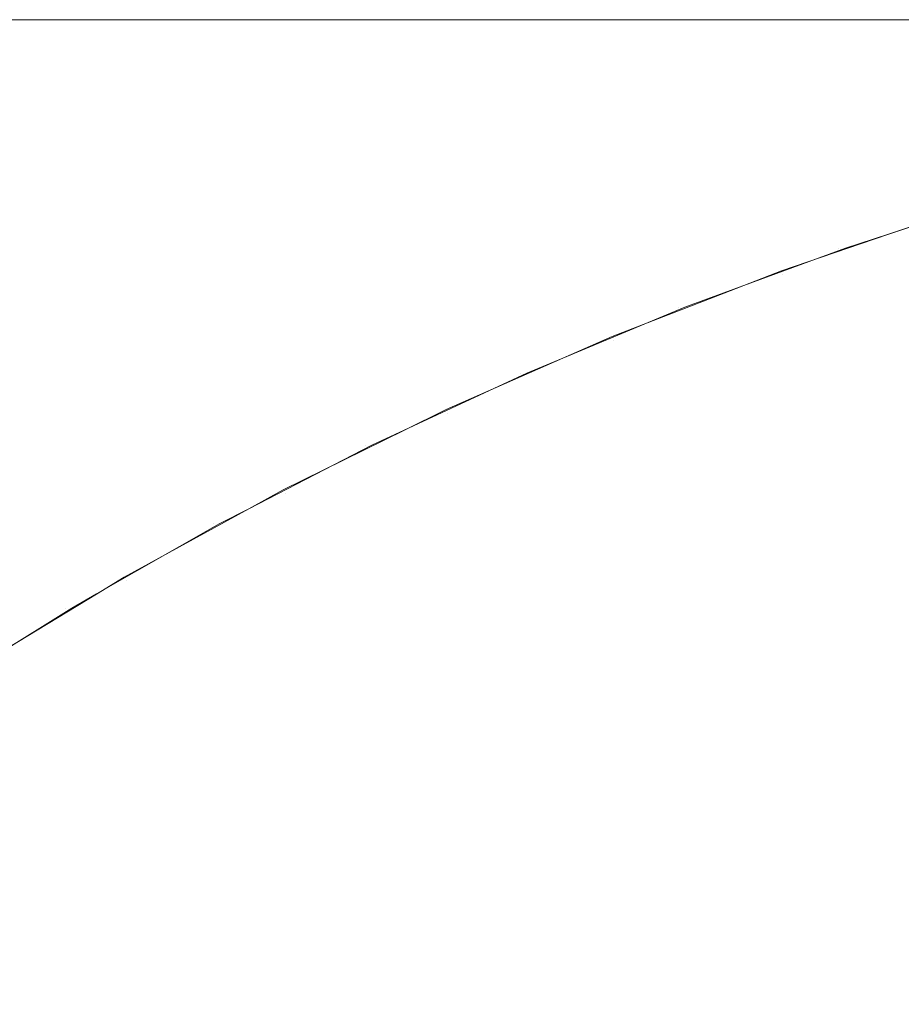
# Model space of a CAD drawing. Header units: centimetres. Extents: x -26 to 27.3, y -25.3 to -23.5.
# Tile 152 of 200: x 9.4568 to 9.478, y -23.4835 to -23.4599. Entities that reach past the tile are written whole.
import ezdxf

# ---------------------------------------------------------------- set-up
doc = ezdxf.new("R2010")
doc.units = ezdxf.units.CM
doc.header["$LTSCALE"] = 2.54
doc.layers.add('Lucido design-1', color=7, linetype='Continuous')

# ---------------------------------------------------------------- blocks, each defined once
blk = doc.blocks.new('Gruppo-4-1')
at = {"color": 7, "linetype": 'Continuous', "lineweight": 9}
for points, invisible_edges in [([(27.209353, -23.459935, -349.379592), (27.209353, -23.459888, -349.382667), (-25.890647, -23.459888, -349.382667), (-25.890647, -23.459935, -349.379592)], 8), ([(9.309353, -23.459888, -349.582667), (-25.890647, -23.459888, -349.382667), (27.209353, -23.459888, -349.382667)], 9), ([(-25.890647, -23.459935, -349.379592), (-25.890647, -23.460002, -349.378306), (27.209353, -23.460002, -349.378306), (27.209353, -23.459935, -349.379592)], 10), ([(27.209353, -23.460149, -349.375446), (27.209353, -23.460002, -349.378306), (-25.890647, -23.460002, -349.378306), (-25.890647, -23.460149, -349.375446)], 10), ([(27.209353, -23.459888, -349.382667), (9.318077, -23.459888, -349.582857), (9.309353, -23.459888, -349.582667)], 9), ([(9.326784, -23.459888, -349.583428), (9.318077, -23.459888, -349.582857), (27.209353, -23.459888, -349.382667)], 10), ([(27.209353, -23.459888, -349.382667), (9.335458, -23.459888, -349.584378), (9.326784, -23.459888, -349.583428)], 9), ([(9.344083, -23.459888, -349.585705), (9.335458, -23.459888, -349.584378), (27.209353, -23.459888, -349.382667)], 10), ([(27.209353, -23.459888, -349.382667), (9.352641, -23.459888, -349.587407), (9.344083, -23.459888, -349.585705)], 9), ([(9.361117, -23.459888, -349.589482), (9.352641, -23.459888, -349.587407), (27.209353, -23.459888, -349.382667)], 10), ([(9.369494, -23.459888, -349.591923), (9.361117, -23.459888, -349.589482), (27.209353, -23.459888, -349.382667)], 10), ([(27.209353, -23.459888, -349.382667), (9.377757, -23.459888, -349.594728), (9.369494, -23.459888, -349.591923)], 9), ([(9.38589, -23.459888, -349.597891), (9.377757, -23.459888, -349.594728), (27.209353, -23.459888, -349.382667)], 10), ([(27.209353, -23.459888, -349.382667), (9.393877, -23.459888, -349.601405), (9.38589, -23.459888, -349.597891)], 9), ([(9.401703, -23.459888, -349.605265), (9.393877, -23.459888, -349.601405), (27.209353, -23.459888, -349.382667)], 10), ([(27.209353, -23.459888, -349.382667), (9.409353, -23.459888, -349.609462), (9.401703, -23.459888, -349.605265)], 9), ([(27.209353, -23.459888, -349.382667), (9.416813, -23.459888, -349.613988), (9.409353, -23.459888, -349.609462)], 9), ([(9.424068, -23.459888, -349.618836), (9.416813, -23.459888, -349.613988), (27.209353, -23.459888, -349.382667)], 10), ([(9.431105, -23.459888, -349.623996), (9.424068, -23.459888, -349.618836), (27.209353, -23.459888, -349.382667)], 10), ([(27.209353, -23.459888, -349.382667), (9.437911, -23.459888, -349.629458), (9.431105, -23.459888, -349.623996)], 9), ([(9.444471, -23.459888, -349.635211), (9.437911, -23.459888, -349.629458), (27.209353, -23.459888, -349.382667)], 10), ([(27.209353, -23.459888, -349.382667), (9.450774, -23.459888, -349.641245), (9.444471, -23.459888, -349.635211)], 9), ([(9.453594, -23.459983, -349.650494), (9.459222, -23.459983, -349.656912), (9.456056, -23.460249, -349.659568), (9.450547, -23.460249, -349.653286)], 15), ([(9.456808, -23.459888, -349.647549), (9.450774, -23.459888, -349.641245), (27.209353, -23.459888, -349.382667)], 10), ([(9.456808, -23.459888, -349.647549), (9.462562, -23.459888, -349.654109), (9.459222, -23.459983, -349.656912), (9.453594, -23.459983, -349.650494)], 14), ([(9.459222, -23.459983, -349.656912), (9.464565, -23.459983, -349.663568), (9.461286, -23.460249, -349.666084), (9.456056, -23.460249, -349.659568)], 15), ([(9.462562, -23.459888, -349.654109), (9.456808, -23.459888, -349.647549), (27.209353, -23.459888, -349.382667)], 10), ([(9.462562, -23.459888, -349.654109), (9.468024, -23.459888, -349.660914), (9.464565, -23.459983, -349.663568), (9.459222, -23.459983, -349.656912)], 14), ([(9.464565, -23.459983, -349.663568), (9.469612, -23.459983, -349.670452), (9.466227, -23.460249, -349.672822), (9.461286, -23.460249, -349.666084)], 15), ([(27.209353, -23.459888, -349.382667), (9.468024, -23.459888, -349.660914), (9.462562, -23.459888, -349.654109)], 9), ([(9.468024, -23.459888, -349.660914), (9.473183, -23.459888, -349.667951), (9.469612, -23.459983, -349.670452), (9.464565, -23.459983, -349.663568)], 14), ([(9.469612, -23.459983, -349.670452), (9.474354, -23.459983, -349.677549), (9.470869, -23.460249, -349.67977), (9.466227, -23.460249, -349.672822)], 15), ([(27.209353, -23.459888, -349.382667), (9.473183, -23.459888, -349.667951), (9.468024, -23.459888, -349.660914)], 9), ([(9.473183, -23.459888, -349.667951), (9.478031, -23.459888, -349.675207), (9.474354, -23.459983, -349.677549), (9.469612, -23.459983, -349.670452)], 14), ([(9.474354, -23.459983, -349.677549), (9.478782, -23.459983, -349.684847), (9.475203, -23.460249, -349.686913), (9.470869, -23.460249, -349.67977)], 15), ([(9.478031, -23.459888, -349.675207), (9.473183, -23.459888, -349.667951), (27.209353, -23.459888, -349.382667)], 10), ([(9.478031, -23.459888, -349.675207), (9.482558, -23.459888, -349.682667), (9.478782, -23.459983, -349.684847), (9.474354, -23.459983, -349.677549)], 14), ([(9.478782, -23.459983, -349.684847), (9.482888, -23.459983, -349.69233), (9.479222, -23.460249, -349.694238), (9.475203, -23.460249, -349.686913)], 15), ([(-25.890647, -23.460149, -349.375446), (-25.890647, -23.460288, -349.373953), (27.209353, -23.460288, -349.373953), (27.209353, -23.460149, -349.375446)], 10), ([(27.209353, -23.460535, -349.37131), (27.209353, -23.460288, -349.373953), (-25.890647, -23.460288, -349.373953), (-25.890647, -23.460535, -349.37131)], 10), ([(9.456056, -23.460249, -349.659568), (9.461286, -23.460249, -349.666084), (9.458022, -23.460686, -349.668589), (9.452905, -23.460686, -349.662213)], 15), ([(9.461286, -23.460249, -349.666084), (9.466227, -23.460249, -349.672822), (9.462857, -23.460686, -349.675182), (9.458022, -23.460686, -349.668589)], 15), ([(9.466227, -23.460249, -349.672822), (9.470869, -23.460249, -349.67977), (9.467399, -23.460686, -349.68198), (9.462857, -23.460686, -349.675182)], 15), ([(9.470869, -23.460249, -349.67977), (9.475203, -23.460249, -349.686913), (9.47164, -23.460686, -349.68897), (9.467399, -23.460686, -349.68198)], 15), ([(9.475203, -23.460249, -349.686913), (9.479222, -23.460249, -349.694238), (9.475573, -23.460686, -349.696138), (9.47164, -23.460686, -349.68897)], 15), ([(9.479222, -23.460249, -349.694238), (9.482918, -23.460249, -349.701732), (9.479189, -23.460686, -349.703471), (9.475573, -23.460686, -349.696138)], 15), ([(-25.890647, -23.460535, -349.37131), (-25.890647, -23.460764, -349.369617), (27.209353, -23.460764, -349.369617), (27.209353, -23.460535, -349.37131)], 10), ([(27.209353, -23.461093, -349.367189), (27.209353, -23.460764, -349.369617), (-25.890647, -23.460764, -349.369617), (-25.890647, -23.461093, -349.367189)], 10), ([(9.452905, -23.460686, -349.662213), (9.458022, -23.460686, -349.668589), (9.454778, -23.461292, -349.671078), (9.449772, -23.461292, -349.664841)], 15), ([(9.458022, -23.460686, -349.668589), (9.462857, -23.460686, -349.675182), (9.459507, -23.461292, -349.677528), (9.454778, -23.461292, -349.671078)], 15), ([(9.462857, -23.460686, -349.675182), (9.467399, -23.460686, -349.68198), (9.46395, -23.461292, -349.684177), (9.459507, -23.461292, -349.677528)], 15), ([(9.467399, -23.460686, -349.68198), (9.47164, -23.460686, -349.68897), (9.468099, -23.461292, -349.691015), (9.46395, -23.461292, -349.684177)], 15), ([(9.47164, -23.460686, -349.68897), (9.475573, -23.460686, -349.696138), (9.471946, -23.461292, -349.698026), (9.468099, -23.461292, -349.691015)], 15), ([(9.475573, -23.460686, -349.696138), (9.479189, -23.460686, -349.703471), (9.475483, -23.461292, -349.705199), (9.471946, -23.461292, -349.698026)], 15), ([(9.479189, -23.460686, -349.703471), (9.482482, -23.460686, -349.710954), (9.478704, -23.461292, -349.712519), (9.475483, -23.461292, -349.705199)], 15), ([(-25.890647, -23.461093, -349.367189), (-25.890647, -23.461428, -349.365306), (27.209353, -23.461428, -349.365306), (27.209353, -23.461093, -349.367189)], 10), ([(27.209353, -23.461823, -349.363092), (27.209353, -23.461428, -349.365306), (-25.890647, -23.461428, -349.365306), (-25.890647, -23.461823, -349.363092)], 10), ([(9.454778, -23.461292, -349.671078), (9.459507, -23.461292, -349.677528), (9.456183, -23.462065, -349.679855), (9.451559, -23.462065, -349.673548)], 15), ([(9.459507, -23.461292, -349.677528), (9.46395, -23.461292, -349.684177), (9.460528, -23.462065, -349.686357), (9.456183, -23.462065, -349.679855)], 15), ([(9.46395, -23.461292, -349.684177), (9.468099, -23.461292, -349.691015), (9.464585, -23.462065, -349.693043), (9.460528, -23.462065, -349.686357)], 15), ([(9.468099, -23.461292, -349.691015), (9.471946, -23.461292, -349.698026), (9.468347, -23.462065, -349.6999), (9.464585, -23.462065, -349.693043)], 15), ([(9.471946, -23.461292, -349.698026), (9.475483, -23.461292, -349.705199), (9.471806, -23.462065, -349.706914), (9.468347, -23.462065, -349.6999)], 15), ([(9.475483, -23.461292, -349.705199), (9.478704, -23.461292, -349.712519), (9.474955, -23.462065, -349.714072), (9.471806, -23.462065, -349.706914)], 15), ([(9.478704, -23.461292, -349.712519), (9.481602, -23.461292, -349.719973), (9.47779, -23.462065, -349.721361), (9.474955, -23.462065, -349.714072)], 15), ([(9.481602, -23.461292, -349.719973), (9.484173, -23.461292, -349.727546), (9.480304, -23.462065, -349.728766), (9.47779, -23.462065, -349.721361)], 15), ([(-25.890647, -23.461823, -349.363092), (-25.890647, -23.46228, -349.361027), (27.209353, -23.46228, -349.361027), (27.209353, -23.461823, -349.363092)], 10), ([(9.456183, -23.462065, -349.679855), (9.460528, -23.462065, -349.686357), (9.457139, -23.463005, -349.688517), (9.452892, -23.463005, -349.68216)], 15), ([(9.460528, -23.462065, -349.686357), (9.464585, -23.462065, -349.693043), (9.461105, -23.463005, -349.695053), (9.457139, -23.463005, -349.688517)], 15), ([(9.464585, -23.462065, -349.693043), (9.468347, -23.462065, -349.6999), (9.464782, -23.463005, -349.701755), (9.461105, -23.463005, -349.695053)], 15), ([(9.468347, -23.462065, -349.6999), (9.471806, -23.462065, -349.706914), (9.468164, -23.463005, -349.708612), (9.464782, -23.463005, -349.701755)], 15), ([(9.471806, -23.462065, -349.706914), (9.474955, -23.462065, -349.714072), (9.471243, -23.463005, -349.71561), (9.468164, -23.463005, -349.708612)], 15), ([(9.474955, -23.462065, -349.714072), (9.47779, -23.462065, -349.721361), (9.474014, -23.463005, -349.722735), (9.471243, -23.463005, -349.71561)], 15), ([(9.47779, -23.462065, -349.721361), (9.480304, -23.462065, -349.728766), (9.476471, -23.463005, -349.729974), (9.474014, -23.463005, -349.722735)], 15), ([(9.480304, -23.462065, -349.728766), (9.482492, -23.462065, -349.736274), (9.478611, -23.463005, -349.737314), (9.476471, -23.463005, -349.729974)], 15), ([(27.209353, -23.462723, -349.359025), (27.209353, -23.46228, -349.361027), (-25.890647, -23.46228, -349.361027), (-25.890647, -23.462723, -349.359025)], 10), ([(-25.890647, -23.462723, -349.359025), (-25.890647, -23.463316, -349.35679), (27.209353, -23.463316, -349.35679), (27.209353, -23.462723, -349.359025)], 10), ([(9.452892, -23.463005, -349.68216), (9.457139, -23.463005, -349.688517), (9.453788, -23.464108, -349.690651), (9.449637, -23.464108, -349.684439)], 15), ([(9.457139, -23.463005, -349.688517), (9.461105, -23.463005, -349.695053), (9.457665, -23.464108, -349.697039), (9.453788, -23.464108, -349.690651)], 15), ([(9.461105, -23.463005, -349.695053), (9.464782, -23.463005, -349.701755), (9.461258, -23.464108, -349.70359), (9.457665, -23.464108, -349.697039)], 15), ([(9.464782, -23.463005, -349.701755), (9.468164, -23.463005, -349.708612), (9.464563, -23.464108, -349.710291), (9.461258, -23.464108, -349.70359)], 15), ([(9.468164, -23.463005, -349.708612), (9.471243, -23.463005, -349.71561), (9.467572, -23.464108, -349.71713), (9.464563, -23.464108, -349.710291)], 15), ([(9.471243, -23.463005, -349.71561), (9.474014, -23.463005, -349.722735), (9.470281, -23.464108, -349.724094), (9.467572, -23.464108, -349.71713)], 15), ([(9.474014, -23.463005, -349.722735), (9.476471, -23.463005, -349.729974), (9.472682, -23.464108, -349.731169), (9.470281, -23.464108, -349.724094)], 15), ([(9.476471, -23.463005, -349.729974), (9.478611, -23.463005, -349.737314), (9.474773, -23.464108, -349.738342), (9.472682, -23.464108, -349.731169)], 15), ([(9.478611, -23.463005, -349.737314), (9.480428, -23.463005, -349.74474), (9.476549, -23.464108, -349.7456), (9.474773, -23.464108, -349.738342)], 15), ([(9.480428, -23.463005, -349.74474), (9.481919, -23.463005, -349.752239), (9.478007, -23.464108, -349.752928), (9.476549, -23.464108, -349.7456)], 15), ([(9.481919, -23.463005, -349.752239), (9.483082, -23.463005, -349.759795), (9.479143, -23.464108, -349.760313), (9.478007, -23.464108, -349.752928)], 15), ([(27.209353, -23.463793, -349.354995), (27.209353, -23.463316, -349.35679), (-25.890647, -23.463316, -349.35679), (-25.890647, -23.463793, -349.354995)], 10), ([(-25.890647, -23.463793, -349.354995), (-25.890647, -23.464536, -349.352602), (27.209353, -23.464536, -349.352602), (27.209353, -23.463793, -349.354995)], 10), ([(9.453788, -23.464108, -349.690651), (9.457665, -23.464108, -349.697039), (9.454269, -23.465374, -349.698999), (9.450482, -23.465374, -349.692758)], 15), ([(9.457665, -23.464108, -349.697039), (9.461258, -23.464108, -349.70359), (9.457781, -23.465374, -349.7054), (9.454269, -23.465374, -349.698999)], 15), ([(9.461258, -23.464108, -349.70359), (9.464563, -23.464108, -349.710291), (9.46101, -23.465374, -349.711948), (9.457781, -23.465374, -349.7054)], 15), ([(9.464563, -23.464108, -349.710291), (9.467572, -23.464108, -349.71713), (9.46395, -23.465374, -349.71863), (9.46101, -23.465374, -349.711948)], 15), ([(9.467572, -23.464108, -349.71713), (9.470281, -23.464108, -349.724094), (9.466596, -23.465374, -349.725435), (9.46395, -23.465374, -349.71863)], 15), ([(9.470281, -23.464108, -349.724094), (9.472682, -23.464108, -349.731169), (9.468943, -23.465374, -349.732348), (9.466596, -23.465374, -349.725435)], 15), ([(9.472682, -23.464108, -349.731169), (9.474773, -23.464108, -349.738342), (9.470986, -23.465374, -349.739357), (9.468943, -23.465374, -349.732348)], 15), ([(9.474773, -23.464108, -349.738342), (9.476549, -23.464108, -349.7456), (9.472721, -23.465374, -349.746449), (9.470986, -23.465374, -349.739357)], 15), ([(9.476549, -23.464108, -349.7456), (9.478007, -23.464108, -349.752928), (9.474146, -23.465374, -349.753609), (9.472721, -23.465374, -349.746449)], 15), ([(9.478007, -23.464108, -349.752928), (9.479143, -23.464108, -349.760313), (9.475256, -23.465374, -349.760825), (9.474146, -23.465374, -349.753609)], 15), ([(9.479143, -23.464108, -349.760313), (9.479957, -23.464108, -349.767741), (9.476051, -23.465374, -349.768082), (9.475256, -23.465374, -349.760825)], 15), ([(9.479957, -23.464108, -349.767741), (9.480445, -23.464108, -349.775197), (9.476529, -23.465374, -349.775368), (9.476051, -23.465374, -349.768082)], 15), ([(9.476529, -23.465374, -349.775368), (9.480445, -23.464108, -349.775197), (9.480608, -23.464108, -349.782667), (9.477701, -23.465046, -349.782667)], 11), ([(9.477701, -23.465046, -349.782667), (9.480608, -23.464108, -349.782667), (9.479282, -23.464516, -349.982667)], 10), ([(27.209353, -23.465031, -349.35101), (27.209353, -23.464536, -349.352602), (-25.890647, -23.464536, -349.352602), (-25.890647, -23.465031, -349.35101)], 10), ([(9.479282, -23.464516, -349.982667), (9.477704, -23.465052, -349.982667), (9.477701, -23.465046, -349.782667)], 10), ([(9.477704, -23.465052, -349.982667), (9.479282, -23.464516, -349.982667), (9.479311, -23.464607, -349.987027)], 10), ([(9.479311, -23.464607, -349.987027), (9.475184, -23.466008, -349.987027), (9.475151, -23.465919, -349.982667), (9.477704, -23.465052, -349.982667)], 11), ([(9.475184, -23.466008, -349.987027), (9.479311, -23.464607, -349.987027), (9.479391, -23.464861, -349.991159), (9.475275, -23.466258, -349.991159)], 15), ([(-25.890647, -23.465031, -349.35101), (-25.890647, -23.465938, -349.348471), (27.209353, -23.465938, -349.348471), (27.209353, -23.465031, -349.35101)], 10), ([(9.476688, -23.465374, -349.782667), (9.477704, -23.465052, -349.982667), (9.475151, -23.465919, -349.982667)], 9), ([(9.475275, -23.466258, -349.991159), (9.479391, -23.464861, -349.991159), (9.479522, -23.465277, -349.995273), (9.475424, -23.466668, -349.995273)], 15), ([(9.477701, -23.465046, -349.782667), (9.476688, -23.465374, -349.782667), (9.476529, -23.465374, -349.775368)], 10), ([(9.476688, -23.465374, -349.782667), (9.477701, -23.465046, -349.782667), (9.477704, -23.465052, -349.982667)], 10), ([(9.475424, -23.466668, -349.995273), (9.479522, -23.465277, -349.995273), (9.479705, -23.465855, -349.999363), (9.475631, -23.467238, -349.999363)], 15), ([(9.454269, -23.465374, -349.698999), (9.457781, -23.465374, -349.7054), (9.454355, -23.466798, -349.707183), (9.450925, -23.466798, -349.70093)], 15), ([(9.457781, -23.465374, -349.7054), (9.46101, -23.465374, -349.711948), (9.45751, -23.466798, -349.71358), (9.454355, -23.466798, -349.707183)], 15), ([(9.46101, -23.465374, -349.711948), (9.46395, -23.465374, -349.71863), (9.460382, -23.466798, -349.720108), (9.45751, -23.466798, -349.71358)], 15), ([(9.46395, -23.465374, -349.71863), (9.466596, -23.465374, -349.725435), (9.462967, -23.466798, -349.726756), (9.460382, -23.466798, -349.720108)], 15), ([(9.466596, -23.465374, -349.725435), (9.468943, -23.465374, -349.732348), (9.46526, -23.466798, -349.733509), (9.462967, -23.466798, -349.726756)], 15), ([(9.468943, -23.465374, -349.732348), (9.470986, -23.465374, -349.739357), (9.467256, -23.466798, -349.740357), (9.46526, -23.466798, -349.733509)], 15), ([(9.470986, -23.465374, -349.739357), (9.472721, -23.465374, -349.746449), (9.468951, -23.466798, -349.747285), (9.467256, -23.466798, -349.740357)], 15), ([(9.472721, -23.465374, -349.746449), (9.474146, -23.465374, -349.753609), (9.470342, -23.466798, -349.75428), (9.468951, -23.466798, -349.747285)], 15), ([(9.474146, -23.465374, -349.753609), (9.475256, -23.465374, -349.760825), (9.471427, -23.466798, -349.761329), (9.470342, -23.466798, -349.75428)], 15), ([(9.475256, -23.465374, -349.760825), (9.476051, -23.465374, -349.768082), (9.472204, -23.466798, -349.768419), (9.471427, -23.466798, -349.761329)], 15), ([(9.476051, -23.465374, -349.768082), (9.476529, -23.465374, -349.775368), (9.47267, -23.466798, -349.775536), (9.472204, -23.466798, -349.768419)], 15), ([(9.47267, -23.466798, -349.775536), (9.476529, -23.465374, -349.775368), (9.476688, -23.465374, -349.782667), (9.473768, -23.46645, -349.782667)], 11), ([(9.475151, -23.465919, -349.982667), (9.473768, -23.46645, -349.782667), (9.476688, -23.465374, -349.782667)], 9), ([(27.209353, -23.466436, -349.347077), (27.209353, -23.465938, -349.348471), (-25.890647, -23.465938, -349.348471), (-25.890647, -23.466436, -349.347077)], 10), ([(9.475151, -23.465919, -349.982667), (9.473771, -23.466456, -349.982667), (9.473768, -23.46645, -349.782667)], 10), ([(9.473771, -23.466456, -349.982667), (9.475151, -23.465919, -349.982667), (9.475184, -23.466008, -349.987027)], 10), ([(9.475631, -23.467238, -349.999363), (9.479705, -23.465855, -349.999363), (9.479937, -23.466593, -350.00342), (9.475896, -23.467965, -350.00342)], 15), ([(9.475184, -23.466008, -349.987027), (9.471121, -23.467588, -349.987027), (9.471085, -23.4675, -349.982667), (9.473771, -23.466456, -349.982667)], 11), ([(9.471121, -23.467588, -349.987027), (9.475184, -23.466008, -349.987027), (9.475275, -23.466258, -349.991159), (9.471223, -23.467834, -349.991159)], 15), ([(-25.890647, -23.466436, -349.347077), (-25.890647, -23.467517, -349.344405), (27.209353, -23.467517, -349.344405), (27.209353, -23.466436, -349.347077)], 10), ([(9.472826, -23.466798, -349.782667), (9.473771, -23.466456, -349.982667), (9.471085, -23.4675, -349.982667)], 9), ([(9.471223, -23.467834, -349.991159), (9.475275, -23.466258, -349.991159), (9.475424, -23.466668, -349.995273), (9.47139, -23.468237, -349.995273)], 15), ([(9.473768, -23.46645, -349.782667), (9.472826, -23.466798, -349.782667), (9.47267, -23.466798, -349.775536)], 10), ([(9.472826, -23.466798, -349.782667), (9.473768, -23.46645, -349.782667), (9.473771, -23.466456, -349.982667)], 10), ([(9.47139, -23.468237, -349.995273), (9.475424, -23.466668, -349.995273), (9.475631, -23.467238, -349.999363), (9.471622, -23.468797, -349.999363)], 15), ([(9.475896, -23.467965, -350.00342), (9.479937, -23.466593, -350.00342), (9.48022, -23.467489, -350.007438), (9.476217, -23.468848, -350.007438)], 15), ([(9.454355, -23.466798, -349.707183), (9.45751, -23.466798, -349.71358), (9.454069, -23.468378, -349.715185), (9.450988, -23.468378, -349.708936)], 15), ([(9.45751, -23.466798, -349.71358), (9.460382, -23.466798, -349.720108), (9.456875, -23.468378, -349.721561), (9.454069, -23.468378, -349.715185)], 15), ([(9.460382, -23.466798, -349.720108), (9.462967, -23.466798, -349.726756), (9.4594, -23.468378, -349.728054), (9.456875, -23.468378, -349.721561)], 15), ([(9.462967, -23.466798, -349.726756), (9.46526, -23.466798, -349.733509), (9.461639, -23.468378, -349.734651), (9.4594, -23.468378, -349.728054)], 15), ([(9.46526, -23.466798, -349.733509), (9.467256, -23.466798, -349.740357), (9.463588, -23.468378, -349.741339), (9.461639, -23.468378, -349.734651)], 15), ([(9.467256, -23.466798, -349.740357), (9.468951, -23.466798, -349.747285), (9.465244, -23.468378, -349.748106), (9.463588, -23.468378, -349.741339)], 15), ([(9.468951, -23.466798, -349.747285), (9.470342, -23.466798, -349.75428), (9.466603, -23.468378, -349.754939), (9.465244, -23.468378, -349.748106)], 15), ([(9.470342, -23.466798, -349.75428), (9.471427, -23.466798, -349.761329), (9.467663, -23.468378, -349.761825), (9.466603, -23.468378, -349.754939)], 15), ([(9.471427, -23.466798, -349.761329), (9.472204, -23.466798, -349.768419), (9.468422, -23.468378, -349.76875), (9.467663, -23.468378, -349.761825)], 15), ([(9.472204, -23.466798, -349.768419), (9.47267, -23.466798, -349.775536), (9.468877, -23.468378, -349.775702), (9.468422, -23.468378, -349.76875)], 15), ([(9.468877, -23.468378, -349.775702), (9.47267, -23.466798, -349.775536), (9.472826, -23.466798, -349.782667), (9.469894, -23.468019, -349.782667)], 11), ([(9.471085, -23.4675, -349.982667), (9.469894, -23.468019, -349.782667), (9.472826, -23.466798, -349.782667)], 9), ([(9.471622, -23.468797, -349.999363), (9.475631, -23.467238, -349.999363), (9.475896, -23.467965, -350.00342), (9.471918, -23.469512, -350.00342)], 15), ([(27.209353, -23.468005, -349.343202), (27.209353, -23.467517, -349.344405), (-25.890647, -23.467517, -349.344405), (-25.890647, -23.468005, -349.343202)], 10), ([(9.471121, -23.467588, -349.987027), (9.467131, -23.469343, -349.987027), (9.467091, -23.469257, -349.982667), (9.469896, -23.468023, -349.982667)], 11), ([(9.467131, -23.469343, -349.987027), (9.471121, -23.467588, -349.987027), (9.471223, -23.467834, -349.991159), (9.467244, -23.469585, -349.991159)], 15), ([(9.471085, -23.4675, -349.982667), (9.469896, -23.468023, -349.982667), (9.469894, -23.468019, -349.782667)], 10), ([(9.469896, -23.468023, -349.982667), (9.471085, -23.4675, -349.982667), (9.471121, -23.467588, -349.987027)], 10), ([(9.476217, -23.468848, -350.007438), (9.48022, -23.467489, -350.007438), (9.480551, -23.468541, -350.011411), (9.476594, -23.469885, -350.011411)], 15), ([(9.467244, -23.469585, -349.991159), (9.471223, -23.467834, -349.991159), (9.47139, -23.468237, -349.995273), (9.467428, -23.46998, -349.995273)], 15), ([(-25.890647, -23.468005, -349.343202), (-25.890647, -23.469273, -349.340412), (27.209353, -23.469273, -349.340412), (27.209353, -23.468005, -349.343202)], 10), ([(9.469029, -23.468378, -349.782667), (9.469896, -23.468023, -349.982667), (9.467091, -23.469257, -349.982667)], 9), ([(9.469894, -23.468019, -349.782667), (9.469029, -23.468378, -349.782667), (9.468877, -23.468378, -349.775702)], 10), ([(9.469029, -23.468378, -349.782667), (9.469894, -23.468019, -349.782667), (9.469896, -23.468023, -349.982667)], 10), ([(9.471918, -23.469512, -350.00342), (9.475896, -23.467965, -350.00342), (9.476217, -23.468848, -350.007438), (9.472277, -23.47038, -350.007438)], 15), ([(9.467428, -23.46998, -349.995273), (9.47139, -23.468237, -349.995273), (9.471622, -23.468797, -349.999363), (9.467684, -23.470529, -349.999363)], 15), ([(9.454069, -23.468378, -349.715185), (9.456875, -23.468378, -349.721561), (9.453433, -23.470112, -349.722987), (9.450693, -23.470112, -349.716759)], 15), ([(9.456875, -23.468378, -349.721561), (9.4594, -23.468378, -349.728054), (9.455899, -23.470112, -349.729328), (9.453433, -23.470112, -349.722987)], 15), ([(9.4594, -23.468378, -349.728054), (9.461639, -23.468378, -349.734651), (9.458086, -23.470112, -349.735771), (9.455899, -23.470112, -349.729328)], 15), ([(9.461639, -23.468378, -349.734651), (9.463588, -23.468378, -349.741339), (9.45999, -23.470112, -349.742304), (9.458086, -23.470112, -349.735771)], 15), ([(9.463588, -23.468378, -349.741339), (9.465244, -23.468378, -349.748106), (9.461607, -23.470112, -349.748913), (9.45999, -23.470112, -349.742304)], 15), ([(9.465244, -23.468378, -349.748106), (9.466603, -23.468378, -349.754939), (9.462935, -23.470112, -349.755586), (9.461607, -23.470112, -349.748913)], 15), ([(9.466603, -23.468378, -349.754939), (9.467663, -23.468378, -349.761825), (9.46397, -23.470112, -349.762311), (9.462935, -23.470112, -349.755586)], 15), ([(9.467663, -23.468378, -349.761825), (9.468422, -23.468378, -349.76875), (9.464711, -23.470112, -349.769075), (9.46397, -23.470112, -349.762311)], 15), ([(9.468422, -23.468378, -349.76875), (9.468877, -23.468378, -349.775702), (9.465156, -23.470112, -349.775864), (9.464711, -23.470112, -349.769075)], 15), ([(9.465156, -23.470112, -349.775864), (9.468877, -23.468378, -349.775702), (9.469029, -23.468378, -349.782667), (9.466084, -23.469749, -349.782667)], 11), ([(9.467091, -23.469257, -349.982667), (9.466084, -23.469749, -349.782667), (9.469029, -23.468378, -349.782667)], 9), ([(9.476594, -23.469885, -350.011411), (9.480551, -23.468541, -350.011411), (9.480932, -23.469748, -350.015332), (9.477027, -23.471073, -350.015332)], 15), ([(9.467684, -23.470529, -349.999363), (9.471622, -23.468797, -349.999363), (9.471918, -23.469512, -350.00342), (9.468011, -23.47123, -350.00342)], 15), ([(9.472277, -23.47038, -350.007438), (9.476217, -23.468848, -350.007438), (9.476594, -23.469885, -350.011411), (9.4727, -23.471399, -350.011411)], 15), ([(27.209353, -23.469736, -349.339392), (27.209353, -23.469273, -349.340412), (-25.890647, -23.469273, -349.340412), (-25.890647, -23.469736, -349.339392)], 10), ([(9.467091, -23.469257, -349.982667), (9.466087, -23.469753, -349.982667), (9.466084, -23.469749, -349.782667)], 10), ([(9.466087, -23.469753, -349.982667), (9.467091, -23.469257, -349.982667), (9.467131, -23.469343, -349.987027)], 10), ([(9.467131, -23.469343, -349.987027), (9.463222, -23.471271, -349.987027), (9.463178, -23.471187, -349.982667), (9.466087, -23.469753, -349.982667)], 11), ([(9.463222, -23.471271, -349.987027), (9.467131, -23.469343, -349.987027), (9.467244, -23.469585, -349.991159), (9.463345, -23.471507, -349.991159)], 15), ([(9.468011, -23.47123, -350.00342), (9.471918, -23.469512, -350.00342), (9.472277, -23.47038, -350.007438), (9.468408, -23.472082, -350.007438)], 15), ([(-25.890647, -23.469736, -349.339392), (-25.890647, -23.471201, -349.336499), (27.209353, -23.471201, -349.336499), (27.209353, -23.469736, -349.339392)], 10), ([(9.465304, -23.470112, -349.782667), (9.466087, -23.469753, -349.982667), (9.463178, -23.471187, -349.982667)], 9), ([(9.463345, -23.471507, -349.991159), (9.467244, -23.469585, -349.991159), (9.467428, -23.46998, -349.995273), (9.463547, -23.471895, -349.995273)], 15), ([(9.466084, -23.469749, -349.782667), (9.465304, -23.470112, -349.782667), (9.465156, -23.470112, -349.775864)], 10), ([(9.465304, -23.470112, -349.782667), (9.466084, -23.469749, -349.782667), (9.466087, -23.469753, -349.982667)], 10), ([(9.477027, -23.471073, -350.015332), (9.480932, -23.469748, -350.015332), (9.48136, -23.471106, -350.019194), (9.477514, -23.472412, -350.019194)], 15), ([(9.463547, -23.471895, -349.995273), (9.467428, -23.46998, -349.995273), (9.467684, -23.470529, -349.999363), (9.463826, -23.472432, -349.999363)], 15), ([(9.4727, -23.471399, -350.011411), (9.476594, -23.469885, -350.011411), (9.477027, -23.471073, -350.015332), (9.473184, -23.472568, -350.015332)], 15), ([(9.455899, -23.470112, -349.729328), (9.458086, -23.470112, -349.735771), (9.454607, -23.471996, -349.736868), (9.452471, -23.471996, -349.730576)], 15), ([(9.458086, -23.470112, -349.735771), (9.45999, -23.470112, -349.742304), (9.456467, -23.471996, -349.743248), (9.454607, -23.471996, -349.736868)], 15), ([(9.45999, -23.470112, -349.742304), (9.461607, -23.470112, -349.748913), (9.458046, -23.471996, -349.749702), (9.456467, -23.471996, -349.743248)], 15), ([(9.461607, -23.470112, -349.748913), (9.462935, -23.470112, -349.755586), (9.459342, -23.471996, -349.756219), (9.458046, -23.471996, -349.749702)], 15), ([(9.462935, -23.470112, -349.755586), (9.46397, -23.470112, -349.762311), (9.460353, -23.471996, -349.762787), (9.459342, -23.471996, -349.756219)], 15), ([(9.46397, -23.470112, -349.762311), (9.464711, -23.470112, -349.769075), (9.461077, -23.471996, -349.769393), (9.460353, -23.471996, -349.762787)], 15), ([(9.464711, -23.470112, -349.769075), (9.465156, -23.470112, -349.775864), (9.461511, -23.471996, -349.776023), (9.461077, -23.471996, -349.769393)], 15), ([(9.461511, -23.471996, -349.776023), (9.465156, -23.470112, -349.775864), (9.465304, -23.470112, -349.782667), (9.462347, -23.471639, -349.782667)], 11), ([(9.463178, -23.471187, -349.982667), (9.462347, -23.471639, -349.782667), (9.465304, -23.470112, -349.782667)], 9), ([(9.468408, -23.472082, -350.007438), (9.472277, -23.47038, -350.007438), (9.4727, -23.471399, -350.011411), (9.468875, -23.473082, -350.011411)], 15), ([(9.463826, -23.472432, -349.999363), (9.467684, -23.470529, -349.999363), (9.468011, -23.47123, -350.00342), (9.464183, -23.473118, -350.00342)], 15), ([(27.209353, -23.471627, -349.335655), (27.209353, -23.471201, -349.336499), (-25.890647, -23.471201, -349.336499), (-25.890647, -23.471627, -349.335655)], 10), ([(9.463178, -23.471187, -349.982667), (9.462349, -23.471642, -349.982667), (9.462347, -23.471639, -349.782667)], 10), ([(9.462349, -23.471642, -349.982667), (9.463178, -23.471187, -349.982667), (9.463222, -23.471271, -349.987027)], 10), ([(9.473184, -23.472568, -350.015332), (9.477027, -23.471073, -350.015332), (9.477514, -23.472412, -350.019194), (9.473729, -23.473884, -350.019194)], 15), ([(9.477514, -23.472412, -350.019194), (9.48136, -23.471106, -350.019194), (9.481836, -23.472614, -350.02299), (9.478055, -23.473897, -350.02299)], 15), ([(9.463222, -23.471271, -349.987027), (9.459401, -23.473368, -349.987027), (9.459353, -23.473285, -349.982667), (9.462349, -23.471642, -349.982667)], 11), ([(9.459401, -23.473368, -349.987027), (9.463222, -23.471271, -349.987027), (9.463345, -23.471507, -349.991159), (9.459534, -23.473598, -349.991159)], 15), ([(9.464183, -23.473118, -350.00342), (9.468011, -23.47123, -350.00342), (9.468408, -23.472082, -350.007438), (9.464617, -23.473952, -350.007438)], 15), ([(9.468875, -23.473082, -350.011411), (9.4727, -23.471399, -350.011411), (9.473184, -23.472568, -350.015332), (9.469409, -23.474229, -350.015332)], 15), ([(-25.890647, -23.471627, -349.335655), (-25.890647, -23.473297, -349.332673), (27.209353, -23.473297, -349.332673), (27.209353, -23.471627, -349.335655)], 10), ([(9.461656, -23.471996, -349.782667), (9.462349, -23.471642, -349.982667), (9.459353, -23.473285, -349.982667)], 9), ([(9.459534, -23.473598, -349.991159), (9.463345, -23.471507, -349.991159), (9.463547, -23.471895, -349.995273), (9.459752, -23.473976, -349.995273)], 15), ([(9.462347, -23.471639, -349.782667), (9.461656, -23.471996, -349.782667), (9.461511, -23.471996, -349.776023)], 10), ([(9.461656, -23.471996, -349.782667), (9.462347, -23.471639, -349.782667), (9.462349, -23.471642, -349.982667)], 10), ([(9.459752, -23.473976, -349.995273), (9.463547, -23.471895, -349.995273), (9.463826, -23.472432, -349.999363), (9.460055, -23.474501, -349.999363)], 15), ([(9.456467, -23.471996, -349.743248), (9.458046, -23.471996, -349.749702), (9.454566, -23.474026, -349.750474), (9.453024, -23.474026, -349.74417)], 15), ([(9.458046, -23.471996, -349.749702), (9.459342, -23.471996, -349.756219), (9.455832, -23.474026, -349.756838), (9.454566, -23.474026, -349.750474)], 15), ([(9.459342, -23.471996, -349.756219), (9.460353, -23.471996, -349.762787), (9.45682, -23.474026, -349.763252), (9.455832, -23.474026, -349.756838)], 15), ([(9.460353, -23.471996, -349.762787), (9.461077, -23.471996, -349.769393), (9.457526, -23.474026, -349.769703), (9.45682, -23.474026, -349.763252)], 15), ([(9.461077, -23.471996, -349.769393), (9.461511, -23.471996, -349.776023), (9.45795, -23.474026, -349.776179), (9.457526, -23.474026, -349.769703)], 15), ([(9.45795, -23.474026, -349.776179), (9.461511, -23.471996, -349.776023), (9.461656, -23.471996, -349.782667), (9.458689, -23.473686, -349.782667)], 11), ([(9.459353, -23.473285, -349.982667), (9.458689, -23.473686, -349.782667), (9.461656, -23.471996, -349.782667)], 9), ([(9.464617, -23.473952, -350.007438), (9.468408, -23.472082, -350.007438), (9.468875, -23.473082, -350.011411), (9.465127, -23.47493, -350.011411)], 15), ([(9.460055, -23.474501, -349.999363), (9.463826, -23.472432, -349.999363), (9.464183, -23.473118, -350.00342), (9.460442, -23.475171, -350.00342)], 15), ([(9.469409, -23.474229, -350.015332), (9.473184, -23.472568, -350.015332), (9.473729, -23.473884, -350.019194), (9.470011, -23.47552, -350.019194)], 15), ([(9.473729, -23.473884, -350.019194), (9.477514, -23.472412, -350.019194), (9.478055, -23.473897, -350.02299), (9.474334, -23.475344, -350.02299)], 15), ([(9.465127, -23.47493, -350.011411), (9.468875, -23.473082, -350.011411), (9.469409, -23.474229, -350.015332), (9.465711, -23.476053, -350.015332)], 15), ([(27.209353, -23.473675, -349.331997), (27.209353, -23.473297, -349.332673), (-25.890647, -23.473297, -349.332673), (-25.890647, -23.473675, -349.331997)], 10), ([(9.459353, -23.473285, -349.982667), (9.458691, -23.473687, -349.982667), (9.458689, -23.473686, -349.782667)], 10), ([(9.458691, -23.473687, -349.982667), (9.459353, -23.473285, -349.982667), (9.459401, -23.473368, -349.987027)], 10), ([(9.460442, -23.475171, -350.00342), (9.464183, -23.473118, -350.00342), (9.464617, -23.473952, -350.007438), (9.460911, -23.475985, -350.007438)], 15), ([(9.459401, -23.473368, -349.987027), (9.455674, -23.475629, -349.987027), (9.455623, -23.475549, -349.982667), (9.458691, -23.473687, -349.982667)], 11), ([(9.455674, -23.475629, -349.987027), (9.459401, -23.473368, -349.987027), (9.459534, -23.473598, -349.991159), (9.455817, -23.475854, -349.991159)], 15), ([(-25.890647, -23.473675, -349.331997), (-25.890647, -23.475558, -349.328942), (27.209353, -23.475558, -349.328942), (27.209353, -23.473675, -349.331997)], 10), ([(9.458092, -23.474026, -349.782667), (9.458691, -23.473687, -349.982667), (9.455623, -23.475549, -349.982667)], 9), ([(9.455817, -23.475854, -349.991159), (9.459534, -23.473598, -349.991159), (9.459752, -23.473976, -349.995273), (9.456052, -23.476222, -349.995273)], 15), ([(9.458689, -23.473686, -349.782667), (9.458092, -23.474026, -349.782667), (9.45795, -23.474026, -349.776179)], 10), ([(9.458092, -23.474026, -349.782667), (9.458689, -23.473686, -349.782667), (9.458691, -23.473687, -349.982667)], 10), ([(9.45682, -23.474026, -349.763252), (9.457526, -23.474026, -349.769703), (9.454064, -23.476198, -349.770006), (9.453374, -23.476198, -349.763706)], 15), ([(9.457526, -23.474026, -349.769703), (9.45795, -23.474026, -349.776179), (9.454479, -23.476198, -349.77633), (9.454064, -23.476198, -349.770006)], 15), ([(9.454479, -23.476198, -349.77633), (9.45795, -23.474026, -349.776179), (9.458092, -23.474026, -349.782667), (9.455117, -23.475886, -349.782667)], 11), ([(9.455623, -23.475549, -349.982667), (9.455117, -23.475886, -349.782667), (9.458092, -23.474026, -349.782667)], 9), ([(9.456052, -23.476222, -349.995273), (9.459752, -23.473976, -349.995273), (9.460055, -23.474501, -349.999363), (9.456377, -23.476733, -349.999363)], 15), ([(9.460911, -23.475985, -350.007438), (9.464617, -23.473952, -350.007438), (9.465127, -23.47493, -350.011411), (9.461463, -23.47694, -350.011411)], 15), ([(9.470011, -23.47552, -350.019194), (9.473729, -23.473884, -350.019194), (9.474334, -23.475344, -350.02299), (9.470679, -23.476952, -350.02299)], 15), ([(9.474334, -23.475344, -350.02299), (9.478055, -23.473897, -350.02299), (9.478648, -23.475526, -350.026716), (9.474997, -23.476946, -350.026716)], 15), ([(9.465711, -23.476053, -350.015332), (9.469409, -23.474229, -350.015332), (9.470011, -23.47552, -350.019194), (9.466369, -23.477316, -350.019194)], 15), ([(9.456377, -23.476733, -349.999363), (9.460055, -23.474501, -349.999363), (9.460442, -23.475171, -350.00342), (9.456793, -23.477385, -350.00342)], 15), ([(9.461463, -23.47694, -350.011411), (9.465127, -23.47493, -350.011411), (9.465711, -23.476053, -350.015332), (9.462096, -23.478036, -350.015332)], 15), ([(9.456793, -23.477385, -350.00342), (9.460442, -23.475171, -350.00342), (9.460911, -23.475985, -350.007438), (9.457298, -23.478177, -350.007438)], 15), ([(9.470679, -23.476952, -350.02299), (9.474334, -23.475344, -350.02299), (9.474997, -23.476946, -350.026716), (9.471412, -23.478524, -350.026716)], 15), ([(27.209353, -23.475877, -349.328425), (27.209353, -23.475558, -349.328942), (-25.890647, -23.475558, -349.328942), (-25.890647, -23.475877, -349.328425)], 10), ([(9.466369, -23.477316, -350.019194), (9.470011, -23.47552, -350.019194), (9.470679, -23.476952, -350.02299), (9.467099, -23.478718, -350.02299)], 15), ([(9.474997, -23.476946, -350.026716), (9.478648, -23.475526, -350.026716), (9.479292, -23.477296, -350.030363), (9.475718, -23.478686, -350.030363)], 15), ([(-25.890647, -23.475877, -349.328425), (-25.890647, -23.47798, -349.325314), (27.209353, -23.47798, -349.325314), (27.209353, -23.475877, -349.328425)], 10), ([(9.457298, -23.478177, -350.007438), (9.460911, -23.475985, -350.007438), (9.461463, -23.47694, -350.011411), (9.457891, -23.479108, -350.011411)], 15), ([(9.462096, -23.478036, -350.015332), (9.465711, -23.476053, -350.015332), (9.466369, -23.477316, -350.019194), (9.462808, -23.47927, -350.019194)], 15), ([(9.457891, -23.479108, -350.011411), (9.461463, -23.47694, -350.011411), (9.462096, -23.478036, -350.015332), (9.45857, -23.480175, -350.015332)], 15), ([(9.467099, -23.478718, -350.02299), (9.470679, -23.476952, -350.02299), (9.471412, -23.478524, -350.026716), (9.467899, -23.480256, -350.026716)], 15), ([(9.471412, -23.478524, -350.026716), (9.474997, -23.476946, -350.026716), (9.475718, -23.478686, -350.030363), (9.472208, -23.480231, -350.030363)], 15), ([(9.462808, -23.47927, -350.019194), (9.466369, -23.477316, -350.019194), (9.467099, -23.478718, -350.02299), (9.463598, -23.480638, -350.02299)], 15), ([(9.475718, -23.478686, -350.030363), (9.479292, -23.477296, -350.030363), (9.479986, -23.479204, -350.033928), (9.476495, -23.480562, -350.033928)], 15), ([(9.453244, -23.479756, -350.00342), (9.456793, -23.477385, -350.00342), (9.457298, -23.478177, -350.007438), (9.453783, -23.480526, -350.007438)], 15), ([(27.209353, -23.478229, -349.324944), (27.209353, -23.47798, -349.325314), (-25.890647, -23.47798, -349.325314), (-25.890647, -23.478229, -349.324944)], 10), ([(9.45857, -23.480175, -350.015332), (9.462096, -23.478036, -350.015332), (9.462808, -23.47927, -350.019194), (9.459336, -23.481377, -350.019194)], 15), ([(-25.890647, -23.478229, -349.324944), (-25.890647, -23.480557, -349.321794), (27.209353, -23.480557, -349.321794), (27.209353, -23.478229, -349.324944)], 10), ([(9.453783, -23.480526, -350.007438), (9.457298, -23.478177, -350.007438), (9.457891, -23.479108, -350.011411), (9.454416, -23.48143, -350.011411)], 15), ([(9.467899, -23.480256, -350.026716), (9.471412, -23.478524, -350.026716), (9.472208, -23.480231, -350.030363), (9.468769, -23.481927, -350.030363)], 15), ([(9.463598, -23.480638, -350.02299), (9.467099, -23.478718, -350.02299), (9.467899, -23.480256, -350.026716), (9.464465, -23.48214, -350.026716)], 15), ([(9.472208, -23.480231, -350.030363), (9.475718, -23.478686, -350.030363), (9.476495, -23.480562, -350.033928), (9.473066, -23.48207, -350.033928)], 15), ([(9.454416, -23.48143, -350.011411), (9.457891, -23.479108, -350.011411), (9.45857, -23.480175, -350.015332), (9.455142, -23.482466, -350.015332)], 15), ([(9.476495, -23.480562, -350.033928), (9.479986, -23.479204, -350.033928), (9.480729, -23.481245, -350.037403), (9.477326, -23.482569, -350.037403)], 15), ([(9.459336, -23.481377, -350.019194), (9.462808, -23.47927, -350.019194), (9.463598, -23.480638, -350.02299), (9.460185, -23.48271, -350.02299)], 15), ([(9.455142, -23.482466, -350.015332), (9.45857, -23.480175, -350.015332), (9.459336, -23.481377, -350.019194), (9.455959, -23.483633, -350.019194)], 15), ([(9.464465, -23.48214, -350.026716), (9.467899, -23.480256, -350.026716), (9.468769, -23.481927, -350.030363), (9.465407, -23.483771, -350.030363)], 15), ([(9.468769, -23.481927, -350.030363), (9.472208, -23.480231, -350.030363), (9.473066, -23.48207, -350.033928), (9.469706, -23.483727, -350.033928)], 15), ([(27.209353, -23.480728, -349.321563), (27.209353, -23.480557, -349.321794), (-25.890647, -23.480557, -349.321794), (-25.890647, -23.480728, -349.321563)], 10), ([(9.460185, -23.48271, -350.02299), (9.463598, -23.480638, -350.02299), (9.464465, -23.48214, -350.026716), (9.461117, -23.484172, -350.026716)], 15), ([(9.473066, -23.48207, -350.033928), (9.476495, -23.480562, -350.033928), (9.477326, -23.482569, -350.037403), (9.473984, -23.484039, -350.037403)], 15), ([(-25.890647, -23.480728, -349.321563), (-25.890647, -23.483286, -349.31839), (27.209353, -23.483286, -349.31839), (27.209353, -23.480728, -349.321563)], 10), ([(9.455959, -23.483633, -350.019194), (9.459336, -23.481377, -350.019194), (9.460185, -23.48271, -350.02299), (9.456865, -23.484928, -350.02299)], 15), ([(9.477326, -23.482569, -350.037403), (9.480729, -23.481245, -350.037403), (9.48152, -23.483417, -350.040783), (9.478211, -23.484704, -350.040783)], 15), ([(9.465407, -23.483771, -350.030363), (9.468769, -23.481927, -350.030363), (9.469706, -23.483727, -350.033928), (9.466422, -23.485529, -350.033928)], 15), ([(9.469706, -23.483727, -350.033928), (9.473066, -23.48207, -350.033928), (9.473984, -23.484039, -350.037403), (9.470709, -23.485654, -350.037403)], 15), ([(9.461117, -23.484172, -350.026716), (9.464465, -23.48214, -350.026716), (9.465407, -23.483771, -350.030363), (9.462129, -23.485761, -350.030363)], 15), ([(9.456865, -23.484928, -350.02299), (9.460185, -23.48271, -350.02299), (9.461117, -23.484172, -350.026716), (9.45786, -23.486348, -350.026716)], 15), ([(9.473984, -23.484039, -350.037403), (9.477326, -23.482569, -350.037403), (9.478211, -23.484704, -350.040783), (9.474961, -23.486134, -350.040783)], 15), ([(27.209353, -23.483369, -349.318286), (27.209353, -23.483286, -349.31839), (-25.890647, -23.483286, -349.31839), (-25.890647, -23.483369, -349.318286)], 10), ([(27.209353, -23.486149, -349.31512), (27.209353, -23.483369, -349.318286), (-25.890647, -23.483369, -349.318286), (-25.890647, -23.486149, -349.31512)], 10)]:
    blk.add_3dface(points, dxfattribs=dict(at, invisible_edges=invisible_edges))

msp = doc.modelspace()

# ---------------------------------------------------------------- block references
at = {"layer": 'Lucido design-1', "color": 7}
msp.add_blockref('Gruppo-4-1', (0, 0), dxfattribs=at)

doc.saveas('drawing.dxf')
